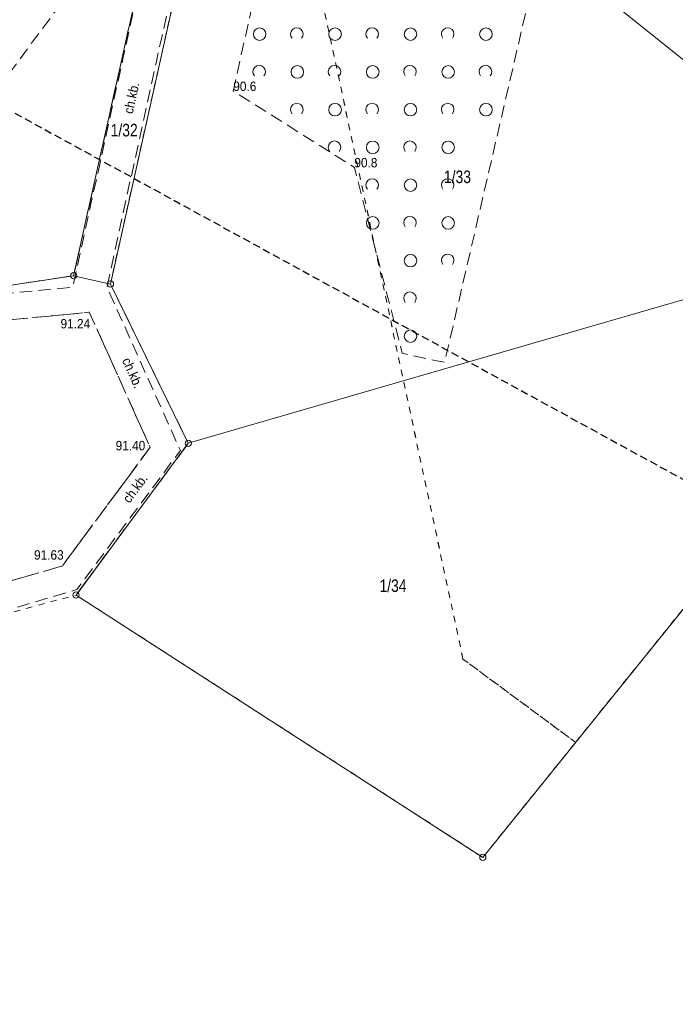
# Model space of a CAD drawing. Header units: metres. Extents: x 6540907 to 6541833, y 5893434 to 5894895.
# Tile 141 of 256: x 6541371 to 6541423, y 5893525 to 5893604. Entities that reach past the tile are written whole.
import ezdxf

# ---------------------------------------------------------------- set-up
doc = ezdxf.new("R2010")
doc.units = ezdxf.units.M
doc.header["$MEASUREMENT"] = 0
for name, pattern in [('1.0_0.5', [1.5, 1, -0.5]), ('1.5_0.5', [2, 1.5, -0.5]), ('2', [0.9, 0.6, -0.3]), ('219-500', [0, 0]), ('egug-500', [1, 0.5, -0.5])]:
    doc.linetypes.add(name, pattern=pattern)
doc.layers.get('0').update_dxf_attribs({"color": 2, "linetype": 'CONTINUOUS', "lineweight": 5})
for name, color, linetype, lineweight in [('202-punkt graniczny', 251, 'CONTINUOUS', 9), ('211-numer działki ewidencyjnej', 156, 'CONTINUOUS', 9), ('218-kontur użytku gruntowego', 251, 'CONTINUOUS', 9), ('219-działka ewidencyjna', 152, 'CONTINUOUS', 18), ('chodnik', 251, 'CONTINUOUS', 9), ('chodnik-Atr17', 251, 'CONTINUOUS', 9), ('jezdnia', 251, 'CONTINUOUS', 9), ('pikieta naturalna', 251, 'CONTINUOUS', 9), ('pikieta naturalna-Atr2', 251, 'CONTINUOUS', 9), ('pikieta sztuczna', 251, 'CONTINUOUS', 9), ('pikieta sztuczna-Atr2', 251, 'CONTINUOUS', 9), ('zadrzewienie  zakrzewienie', 252, 'CONTINUOUS', 15), ('Zakres', 252, 'CONTINUOUS', 15)]:
    doc.layers.add(name, color=color, linetype=linetype, lineweight=lineweight)
doc.styles.get("Standard").update_dxf_attribs({"font": 'Arial', "width": 0.75})

# ---------------------------------------------------------------- blocks, each defined once
blk = doc.blocks.new('202')
at = {"color": 0, "linetype": 'Continuous', "lineweight": 0}
blk.add_circle((0, 0), 0.25, dxfattribs=at)
blk = doc.blocks.new('PW01')
at = {"linetype": 'Continuous', "lineweight": 13}
h = blk.add_hatch(color=0, dxfattribs=at)
edge = h.paths.add_edge_path()
edge.add_arc((0, 0), 0.045, 0, 360)
blk = doc.blocks.new('OTZK1')
at = {"color": 0, "linetype": 'Continuous'}
blk.add_circle((0, 0), 0.5, dxfattribs=at)
blk = doc.blocks.new('OTZK2')
at = {"color": 0, "linetype": 'Continuous'}
blk.add_arc((0, 0), 0.5, 318.85, 221.162, dxfattribs=at)

msp = doc.modelspace()

# ---------------------------------------------------------------- linework, layer by layer
at = {"layer": '218-kontur użytku gruntowego', "linetype": 'egug-500', "lineweight": 18, "flags": 128}
for points in [[(6541372.49, 5893709.683), (6541406.05, 5893552.743)], [(6541406.05, 5893552.743), (6541372.49, 5893709.683)], [(6541375.08, 5893583.213), (6541382.26, 5893615.433)], [(6541382.26, 5893615.433), (6541375.08, 5893583.213)], [(6541385.28, 5893615.143), (6541378.01, 5893582.553)], [(6541378.01, 5893582.553), (6541385.28, 5893615.143)], [(6541361.42, 5893581.153), (6541375.08, 5893583.213)], [(6541375.08, 5893583.213), (6541361.42, 5893581.153)], [(6541378.01, 5893582.553), (6541384.2, 5893569.893)], [(6541384.2, 5893569.893), (6541378.01, 5893582.553)], [(6541384.2, 5893569.893), (6541375.27, 5893557.833)], [(6541375.27, 5893557.833), (6541384.2, 5893569.893)], [(6541363.59, 5893554.653), (6541375.27, 5893557.833)], [(6541375.27, 5893557.833), (6541407.63, 5893536.983)], [(6541415.01, 5893546.123), (6541424.59, 5893557.993)], [(6541406.05, 5893552.743), (6541415.01, 5893546.123)], [(6541415.01, 5893546.123), (6541406.05, 5893552.743)], [(6541407.63, 5893536.983), (6541415.01, 5893546.123)]]:
    msp.add_lwpolyline(points, dxfattribs=at)
at = {"layer": '219-działka ewidencyjna', "linetype": '219-500', "lineweight": 18, "flags": 128}
for points in [[(6541382.26, 5893615.433), (6541375.08, 5893583.213)], [(6541385.28, 5893615.143), (6541378.01, 5893582.553)], [(6541441.1, 5893586.383), (6541407.87, 5893612.963)], [(6541441.1, 5893586.383), (6541384.2, 5893569.893)], [(6541375.08, 5893583.213), (6541361.42, 5893581.153)], [(6541378.01, 5893582.553), (6541375.08, 5893583.213)], [(6541384.2, 5893569.893), (6541378.01, 5893582.553)], [(6541384.2, 5893569.893), (6541375.27, 5893557.833)], [(6541407.63, 5893536.983), (6541375.27, 5893557.833)], [(6541424.59, 5893557.993), (6541407.63, 5893536.983)]]:
    msp.add_lwpolyline(points, dxfattribs=at)
at = {"layer": 'chodnik', "linetype": '1.0_0.5', "lineweight": 18, "flags": 128}
msp.add_lwpolyline([(6541358.97, 5893548.693), (6541363.47, 5893554.753), (6541375.33, 5893558.263), (6541383.57, 5893569.323), (6541377.73, 5893582.303), (6541381.64, 5893600.113), (6541384.92, 5893615.073), (6541382.32, 5893615.623), (6541379.03, 5893600.573), (6541375, 5893582.293), (6541361.58, 5893581.033), (6541347.82, 5893562.333), (6541347.86, 5893550.173), (6541339.14, 5893538.373), (6541339.03, 5893538.463), (6541338.12, 5893537.203), (6541338.22, 5893537.133), (6541337.01, 5893535.493), (6541337.85, 5893534.913), (6541339.45, 5893535.113), (6541350.05, 5893549.493), (6541350.01, 5893561.783), (6541362.71, 5893579.033), (6541376.33, 5893580.303), (6541381.17, 5893569.573), (6541374.17, 5893560.133), (6541362.19, 5893556.703), (6541357.88, 5893550.873), (6541358.16, 5893549.283)], close=True, dxfattribs=at)
at = {"layer": 'jezdnia', "linetype": '1.5_0.5', "lineweight": 18, "flags": 128}
msp.add_lwpolyline([(6541332.686, 5893435.053), (6541301.62, 5893456.323), (6541298.45, 5893459.433), (6541296.85, 5893462.743), (6541297.05, 5893467.243), (6541298.87, 5893470.883), (6541302.53, 5893475.863), (6541306.03, 5893480.643), (6541307.53, 5893480.823), (6541308.19, 5893480.353), (6541310.66, 5893483.713), (6541310, 5893484.163), (6541309.75, 5893485.623), (6541316.92, 5893495.373), (6541330.45, 5893513.713), (6541332.05, 5893513.913), (6541332.88, 5893513.333), (6541335.33, 5893516.663), (6541334.53, 5893517.253), (6541334.26, 5893518.883), (6541344.86, 5893533.293), (6541346.5, 5893533.523), (6541347.33, 5893532.923), (6541349.78, 5893536.223), (6541348.93, 5893536.813), (6541348.67, 5893538.423), (6541354.2, 5893545.923), (6541355.83, 5893546.133), (6541356.67, 5893545.533), (6541356.98, 5893545.433), (6541359.17, 5893548.393), (6541358.97, 5893548.693), (6541358.16, 5893549.283), (6541357.88, 5893550.873), (6541362.19, 5893556.703), (6541374.17, 5893560.133), (6541381.17, 5893569.573), (6541376.33, 5893580.303), (6541362.71, 5893579.033), (6541350.01, 5893561.783), (6541350.05, 5893549.493), (6541339.45, 5893535.113), (6541337.85, 5893534.913), (6541337.01, 5893535.493), (6541334.68, 5893532.343), (6541335.45, 5893531.763), (6541335.8, 5893530.193), (6541317.36, 5893505.183), (6541311.98, 5893497.813), (6541298.08, 5893479.023), (6541297.12, 5893477.693), (6541294.37, 5893474.013), (6541291.53, 5893471.123), (6541287.56, 5893469.513), (6541282.76, 5893469.903), (6541279.28, 5893471.843), (6541270.64, 5893477.523), (6541262.12, 5893482.063), (6541251.98, 5893485.983), (6541243.34, 5893488.523), (6541239.78, 5893490.413), (6541236.87, 5893493.863), (6541235.88, 5893499.143), (6541236.6, 5893506.193), (6541239.58, 5893533.503), (6541240.78, 5893534.363), (6541241.64, 5893534.253), (6541241.94, 5893534.183), (6541242.4, 5893538.443), (6541242.18, 5893538.453), (6541241.26, 5893538.533), (6541240.26, 5893539.713), (6541241.69, 5893552.873), (6541242.94, 5893553.853), (6541243.85, 5893553.783), (6541244.37, 5893558.033), (6541244.49, 5893558.023), (6541244.37, 5893558.033), (6541243.39, 5893558.163), (6541242.37, 5893559.373), (6541242.59, 5893561.663), (6541246.72, 5893564.763), (6541248.29, 5893564.523), (6541248.96, 5893563.693), (6541252.14, 5893566.273)], dxfattribs=at)
at = {"layer": 'zadrzewienie  zakrzewienie', "linetype": '1.0_0.5', "lineweight": 18, "flags": 128}
msp.add_lwpolyline([(6541385.04, 5893619.683), (6541397.86, 5893620.163), (6541397.24, 5893611.163), (6541389.94, 5893607.633), (6541387.78, 5893597.893), (6541397.41, 5893591.823), (6541401.22, 5893577.043), (6541404.59, 5893576.323), (6541412.06, 5893608.533), (6541412.25, 5893621.663), (6541406.79, 5893634.603), (6541397.3, 5893643.423), (6541384.17, 5893646.293), (6541314.01, 5893653.293), (6541301.93, 5893652.043), (6541291.87, 5893647.253), (6541284.11, 5893639.103), (6541279.79, 5893628.563), (6541279.79, 5893618.023), (6541281.71, 5893610.543), (6541294.4, 5893614.763), (6541303.31, 5893630.093), (6541312.47, 5893637.683), (6541319.85, 5893641.283), (6541323.72, 5893635.513), (6541330.69, 5893625.133), (6541317.77, 5893619.093), (6541334.81, 5893607.203), (6541341.83, 5893601.863), (6541347.03, 5893594.643), (6541355.26, 5893587.853), (6541362.14, 5893588.703)], close=True, dxfattribs=at)
at = {"layer": 'Zakres', "linetype": '2', "lineweight": 25, "flags": 128}
msp.add_lwpolyline([(6540930.81, 5893582.593), (6540952.62, 5893547.953), (6541020.61, 5893593.493), (6541060.25, 5893600.483), (6541133.37, 5893522.233), (6541132.66, 5893437.243), (6541235.67, 5893475.793), (6541230.54, 5893517.483), (6541183.33, 5893542.453), (6541196.93, 5893611.193), (6541212.33, 5893616.963), (6541232.27, 5893624.283), (6541273.87, 5893613.183), (6541300.52, 5893614.983), (6541358.25, 5893602.793), (6541525.85, 5893511.003), (6541649.47, 5893497.043), (6541682.61, 5893534.081)], dxfattribs=at)

# ---------------------------------------------------------------- block references
at = {"layer": '202-punkt graniczny', "linetype": 'Continuous', "lineweight": 18}
for p in [(6541375.08, 5893583.213), (6541378.01, 5893582.553), (6541384.2, 5893569.893), (6541375.27, 5893557.833), (6541407.63, 5893536.983)]:
    msp.add_blockref('202', p, dxfattribs=at)
at = {"layer": 'pikieta naturalna', "linetype": 'Continuous', "lineweight": 13}
for p in [(6541387.78, 5893597.893), (6541397.41, 5893591.823)]:
    msp.add_blockref('PW01', p, dxfattribs=at)
at = {"layer": 'pikieta sztuczna', "linetype": 'Continuous', "lineweight": 13}
for p in [(6541376.33, 5893580.303), (6541381.17, 5893569.573), (6541374.17, 5893560.133)]:
    msp.add_blockref('PW01', p, dxfattribs=at)
at = {"layer": 'zadrzewienie  zakrzewienie', "linetype": 'Continuous', "lineweight": 18}
for name, p in [('OTZK1', (6541389.876, 5893602.409)), ('OTZK2', (6541392.834, 5893602.42)), ('OTZK1', (6541395.876, 5893602.409)), ('OTZK2', (6541398.834, 5893602.42)), ('OTZK1', (6541401.876, 5893602.409)), ('OTZK2', (6541404.834, 5893602.42)), ('OTZK1', (6541407.876, 5893602.409)), ('OTZK2', (6541389.834, 5893599.42)), ('OTZK2', (6541395.834, 5893599.42)), ('OTZK2', (6541401.834, 5893599.42)), ('OTZK2', (6541407.834, 5893599.42)), ('OTZK1', (6541392.876, 5893599.409)), ('OTZK1', (6541398.876, 5893599.409)), ('OTZK1', (6541404.876, 5893599.409)), ('OTZK2', (6541392.834, 5893596.42)), ('OTZK1', (6541395.876, 5893596.409)), ('OTZK2', (6541398.834, 5893596.42)), ('OTZK1', (6541401.876, 5893596.409)), ('OTZK2', (6541404.834, 5893596.42)), ('OTZK1', (6541407.876, 5893596.409)), ('OTZK2', (6541395.834, 5893593.42)), ('OTZK1', (6541398.876, 5893593.409)), ('OTZK2', (6541401.834, 5893593.42)), ('OTZK1', (6541404.876, 5893593.409)), ('OTZK2', (6541398.834, 5893590.42)), ('OTZK1', (6541401.876, 5893590.409)), ('OTZK2', (6541404.834, 5893590.42)), ('OTZK1', (6541398.876, 5893587.409)), ('OTZK2', (6541401.834, 5893587.42)), ('OTZK1', (6541404.876, 5893587.409)), ('OTZK1', (6541401.876, 5893584.409)), ('OTZK2', (6541404.834, 5893584.42)), ('OTZK2', (6541401.834, 5893581.42)), ('OTZK1', (6541401.876, 5893578.409))]:
    msp.add_blockref(name, p, dxfattribs=at)

# ---------------------------------------------------------------- texts
at = {"layer": '211-numer działki ewidencyjnej', "linetype": 'Continuous', "lineweight": 18, "width": 0.79}
for s, p in [('1/32', (6541378.03, 5893594.283)), ('1/33', (6541404.54, 5893590.573)), ('1/34', (6541399.41, 5893558.073))]:
    msp.add_text(s, height=1, dxfattribs=at).set_placement(p)
at = {"layer": 'chodnik-Atr17', "width": 0.9}
for rotation, p in [(77.617, (6541379.78, 5893596.033)), (294.279, (6541378.91, 5893576.483)), (53.313, (6541379.52, 5893565.073))]:
    msp.add_text('ch.kb.', height=0.75, rotation=rotation, dxfattribs=at).set_placement(p)
at = {"layer": 'pikieta naturalna-Atr2', "width": 0.9}
for s, p in [('90.6', (6541387.78, 5893597.893)), ('90.8', (6541397.41, 5893591.823))]:
    msp.add_text(s, height=0.75, dxfattribs=at).set_placement(p)
at = {"layer": 'pikieta sztuczna-Atr2', "width": 0.9}
for s, p in [('91.24', (6541374.04, 5893579.023)), ('91.40', (6541378.42, 5893569.333)), ('91.63', (6541371.93, 5893560.643))]:
    msp.add_text(s, height=0.75, dxfattribs=at).set_placement(p)

doc.saveas('drawing.dxf')
